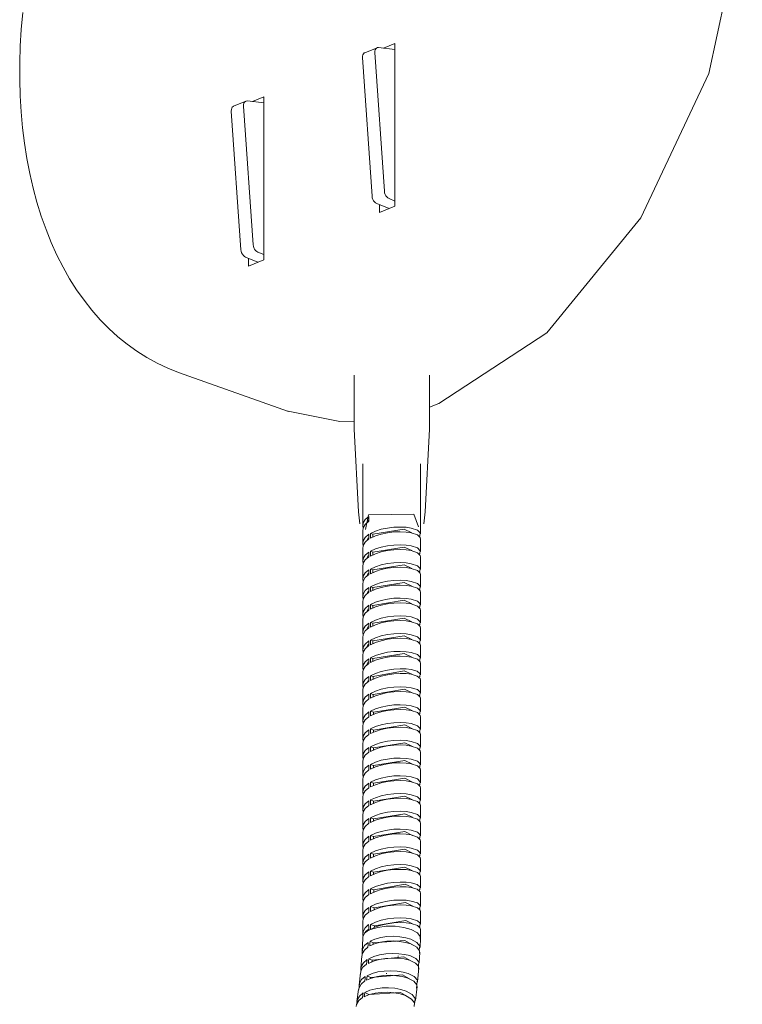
# Model space of a CAD drawing. Header units: millimetres. Extents: x -6760 to -4312, y -944 to 6729.
# Tile 15 of 25: x -5475 to -5362, y -863 to -709. Entities that reach past the tile are written whole.
import ezdxf

# ---------------------------------------------------------------- set-up
doc = ezdxf.new("R2010")
doc.units = ezdxf.units.MM
doc.layers.add('E-LITE-EQPM', color=7, linetype='Continuous', lineweight=20)

# ---------------------------------------------------------------- blocks, each defined once
blk = doc.blocks.new('29329_29330_29331 - 29330 BERNI Black wall lamp with LED reader-602394-00 Isometrico PDF')
at = {"layer": 'E-LITE-EQPM', "color": 8, "lineweight": 9, "true_color": 0x808080}
for p, q in [((-6887.71, -713.8), (-6885.93, -713.08)), ((-6885.93, -713.08), (-6885.93, -738.51)), ((-6888.72, -713.74), (-6890.63, -714.52)), ((-6889.08, -714.5), (-6887.58, -736.16)), ((-6885.93, -714.02), (-6888.48, -713.71)), ((-6889.49, -736.94), (-6890.99, -715.28)), ((-6909.19, -722.09), (-6911.1, -722.87)), ((-6906.4, -722.37), (-6908.95, -722.06)), ((-6908.18, -722.15), (-6906.4, -721.43)), ((-6906.4, -721.43), (-6906.4, -746.85)), ((-6909.96, -745.29), (-6911.46, -723.63)), ((-6909.55, -722.85), (-6908.05, -744.51)), ((-6886.85, -737.31), (-6885.93, -737.68)), ((-6886.83, -738.87), (-6888.76, -738.08)), ((-6888.32, -739.48), (-6888.32, -738.27)), ((-6885.93, -738.51), (-6888.32, -739.48)), ((-6907.32, -745.65), (-6906.4, -746.03)), ((-6907.3, -747.22), (-6909.23, -746.43)), ((-6908.79, -747.83), (-6908.79, -746.61)), ((-6906.4, -746.85), (-6908.79, -747.83)), ((-6919.69, -764.44), (-6902.52, -770.54)), ((-6892.27, -764.86), (-6892.27, -773.3)), ((-6880.51, -773.3), (-6880.51, -764.86)), ((-6879.08, -769.31), (-6880.52, -769.87)), ((-6890.94, -778.72), (-6890.94, -788.33)), ((-6881.94, -789.67), (-6881.94, -778.72)), ((-6890.51, -788.96), (-6890.05, -786.68)), ((-6890.1, -787.49), (-6890.32, -787.92)), ((-6890.94, -789.07), (-6890.94, -791.11)), ((-6890.1, -790.27), (-6890.32, -790.69)), ((-6889.73, -790.35), (-6889.73, -789.61)), ((-6889.39, -789.73), (-6889.73, -789.61)), ((-6889.39, -790.19), (-6889.39, -789.73)), ((-6890.94, -791.85), (-6890.94, -793.88)), ((-6881.94, -792.44), (-6881.94, -790.41)), ((-6890.1, -793.04), (-6890.32, -793.47)), ((-6889.73, -793.12), (-6889.73, -792.38)), ((-6889.39, -792.5), (-6889.73, -792.38)), ((-6889.39, -792.96), (-6889.39, -792.5)), ((-6881.94, -795.22), (-6881.94, -793.18)), ((-6890.94, -794.62), (-6890.94, -796.66)), ((-6890.1, -795.81), (-6890.32, -796.24)), ((-6889.73, -795.9), (-6889.73, -795.16)), ((-6889.39, -795.28), (-6889.73, -795.16)), ((-6889.39, -795.73), (-6889.39, -795.28)), ((-6881.94, -797.99), (-6881.94, -795.96)), ((-6890.94, -797.39), (-6890.94, -799.43)), ((-6889.73, -798.67), (-6889.73, -797.93)), ((-6889.39, -798.05), (-6889.73, -797.93)), ((-6890.1, -798.59), (-6890.32, -799.02)), ((-6889.39, -798.51), (-6889.39, -798.05)), ((-6881.94, -800.77), (-6881.94, -798.73)), ((-6890.94, -800.17), (-6890.94, -802.2)), ((-6889.73, -801.44), (-6889.73, -800.7)), ((-6889.39, -800.83), (-6889.73, -800.7)), ((-6889.39, -801.28), (-6889.39, -800.83)), ((-6890.1, -801.36), (-6890.32, -801.79)), ((-6881.94, -803.54), (-6881.94, -801.51)), ((-6890.94, -802.94), (-6890.94, -804.98)), ((-6890.1, -804.14), (-6890.32, -804.56)), ((-6889.73, -804.22), (-6889.73, -803.48)), ((-6889.39, -803.6), (-6889.73, -803.48)), ((-6889.39, -804.06), (-6889.39, -803.6)), ((-6890.94, -805.72), (-6890.94, -807.75)), ((-6881.94, -806.31), (-6881.94, -804.28)), ((-6890.1, -806.91), (-6890.32, -807.34)), ((-6889.73, -806.99), (-6889.73, -806.25)), ((-6889.39, -806.37), (-6889.73, -806.25)), ((-6889.39, -806.83), (-6889.39, -806.37)), ((-6881.94, -809.09), (-6881.94, -807.05)), ((-6890.94, -808.49), (-6890.94, -810.5)), ((-6890.1, -809.65), (-6890.36, -810.19)), ((-6889.99, -809.16), (-6889.99, -809.16)), ((-6889.73, -809.77), (-6889.73, -809.03)), ((-6889.39, -809.15), (-6889.73, -809.03)), ((-6889.39, -809.61), (-6889.39, -809.15)), ((-6881.94, -811.65), (-6881.94, -809.83)), ((-6890.94, -811.24), (-6890.94, -813.28)), ((-6890.93, -811.41), (-6890.93, -811.41)), ((-6889.73, -812.56), (-6889.73, -811.82)), ((-6889.34, -811.94), (-6889.73, -811.82)), ((-6890.1, -812.56), (-6890.26, -812.9)), ((-6889.33, -812.37), (-6889.34, -811.94)), ((-6881.94, -814.55), (-6881.94, -812.39)), ((-6890.94, -814.02), (-6890.94, -816.06)), ((-6889.73, -815.32), (-6889.73, -814.58)), ((-6889.3, -814.73), (-6889.73, -814.58)), ((-6889.3, -815.12), (-6889.3, -814.73)), ((-6881.94, -817.42), (-6881.94, -815.29)), ((-6890.94, -816.8), (-6890.94, -818.83)), ((-6889.73, -818.09), (-6889.73, -817.35)), ((-6889.27, -817.51), (-6889.73, -817.35)), ((-6889.27, -817.87), (-6889.27, -817.51)), ((-6881.94, -820.19), (-6881.94, -818.16)), ((-6890.94, -819.57), (-6890.94, -821.61)), ((-6889.73, -820.86), (-6889.73, -820.12)), ((-6889.27, -820.29), (-6889.73, -820.12)), ((-6889.27, -820.65), (-6889.27, -820.29)), ((-6881.94, -822.97), (-6881.94, -820.93)), ((-6890.94, -822.35), (-6890.94, -824.38)), ((-6889.73, -823.64), (-6889.73, -822.9)), ((-6889.27, -823.06), (-6889.73, -822.9)), ((-6889.27, -823.42), (-6889.27, -823.06)), ((-6881.94, -825.74), (-6881.94, -823.71)), ((-6890.94, -825.12), (-6890.94, -827.16)), ((-6889.73, -826.41), (-6889.73, -825.67)), ((-6889.27, -825.83), (-6889.73, -825.67)), ((-6889.27, -826.19), (-6889.27, -825.83)), ((-6881.94, -828.52), (-6881.94, -826.48)), ((-6890.94, -827.9), (-6890.94, -829.93)), ((-6889.73, -829.18), (-6889.73, -828.44)), ((-6889.27, -828.61), (-6889.73, -828.44)), ((-6889.27, -828.97), (-6889.27, -828.61)), ((-6881.94, -831.29), (-6881.94, -829.26)), ((-6890.94, -830.67), (-6890.94, -832.7)), ((-6889.73, -831.96), (-6889.73, -831.22)), ((-6889.27, -831.38), (-6889.73, -831.22)), ((-6889.27, -831.74), (-6889.27, -831.38)), ((-6881.94, -834.06), (-6881.94, -832.03)), ((-6890.94, -833.44), (-6890.94, -835.48)), ((-6889.73, -834.73), (-6889.73, -833.99)), ((-6889.27, -834.16), (-6889.73, -833.99)), ((-6889.27, -834.52), (-6889.27, -834.16)), ((-6881.94, -836.84), (-6881.94, -834.8)), ((-6890.94, -836.22), (-6890.94, -838.25)), ((-6889.73, -837.51), (-6889.73, -836.77)), ((-6889.27, -836.93), (-6889.73, -836.77)), ((-6889.27, -837.29), (-6889.27, -836.93)), ((-6881.94, -839.61), (-6881.94, -837.58)), ((-6890.94, -838.99), (-6890.94, -841.03)), ((-6889.73, -840.28), (-6889.73, -839.54)), ((-6889.27, -839.7), (-6889.73, -839.54)), ((-6889.27, -840.07), (-6889.27, -839.7)), ((-6881.94, -842.39), (-6881.94, -840.35)), ((-6890.94, -841.77), (-6890.94, -843.78)), ((-6889.73, -843.05), (-6889.73, -842.31)), ((-6889.27, -842.48), (-6889.73, -842.31)), ((-6889.27, -842.84), (-6889.27, -842.48)), ((-6881.94, -844.95), (-6881.94, -843.13)), ((-6890.94, -844.52), (-6890.94, -846.56)), ((-6889.73, -845.85), (-6889.73, -845.11)), ((-6889.22, -845.27), (-6889.73, -845.11)), ((-6889.21, -845.6), (-6889.22, -845.27)), ((-6881.94, -847.85), (-6881.94, -845.7)), ((-6890.94, -847.3), (-6890.94, -849.33)), ((-6889.73, -848.61), (-6889.73, -847.87)), ((-6889.18, -848.06), (-6889.73, -847.87)), ((-6889.18, -848.35), (-6889.18, -848.06)), ((-6881.94, -850.63), (-6881.94, -848.59)), ((-6890.94, -850.07), (-6890.94, -852.13)), ((-6889.73, -851.44), (-6889.73, -850.65)), ((-6889.13, -850.85), (-6889.73, -850.65)), ((-6889.13, -851.12), (-6889.13, -850.85)), ((-6881.94, -852.75), (-6881.94, -851.37)), ((-6891.04, -854.84), (-6890.95, -852.84)), ((-6889.31, -853.53), (-6889.81, -853.28)), ((-6882, -854.28), (-6881.94, -852.78)), ((-6889.33, -853.77), (-6889.31, -853.53)), ((-6891.24, -857.51), (-6891.09, -855.55)), ((-6889.5, -856.26), (-6890, -856.03)), ((-6889.51, -856.5), (-6889.5, -856.26)), ((-6885.35, -855.61), (-6885.46, -855.6)), ((-6882.14, -856.7), (-6882.04, -855.01)), ((-6882.4, -859.63), (-6882.2, -857.43)), ((-6891.51, -860.13), (-6891.3, -858.21)), ((-6889.72, -858.94), (-6890.27, -858.67)), ((-6889.73, -859.1), (-6889.72, -858.94)), ((-6887.29, -858.32), (-6887.19, -858.34)), ((-6891.86, -862.7), (-6891.6, -860.82)), ((-6882.74, -862.51), (-6882.47, -860.34)), ((-6890.01, -861.58), (-6890.61, -861.26))]:
    blk.add_line(p, q, dxfattribs=at)
for points in [[(-6919.69, -764.44, 0), (-6921.39, -763.78, 0), (-6923.04, -763, 0), (-6924.66, -762.13, 0), (-6926.22, -761.14, 0), (-6927.73, -760.06, 0), (-6929.19, -758.87, 0), (-6930.59, -757.59, 0), (-6931.94, -756.22, 0), (-6933.22, -754.75, 0), (-6934.44, -753.19, 0), (-6935.6, -751.55, 0), (-6936.69, -749.82, 0), (-6937.72, -748.01, 0), (-6938.67, -746.13, 0), (-6939.56, -744.17, 0), (-6940.38, -742.14, 0), (-6941.12, -740.04, 0), (-6941.79, -737.88, 0), (-6942.39, -735.66, 0), (-6942.92, -733.38, 0), (-6943.37, -731.04, 0), (-6943.74, -728.66, 0), (-6944.04, -726.23, 0), (-6944.27, -723.75, 0), (-6944.42, -721.24, 0), (-6944.49, -718.69, 0), (-6944.48, -716.11, 0), (-6944.4, -713.51, 0), (-6944.25, -710.88, 0), (-6944.02, -708.23, 0)], [(-6831.72, -693.58, 0), (-6836.92, -717.78, 0), (-6847.54, -740.32, 0), (-6862.22, -758.27, 0), (-6879.08, -769.31, 0)], [(-6890.99, -715.28, 0), (-6890.98, -715.05, 0), (-6890.93, -714.85, 0), (-6890.84, -714.68, 0), (-6890.71, -714.56, 0), (-6890.63, -714.52, 0)], [(-6888.48, -713.71, 0), (-6888.65, -713.72, 0), (-6888.8, -713.79, 0), (-6888.93, -713.9, 0), (-6889.02, -714.07, 0), (-6889.07, -714.27, 0), (-6889.08, -714.5, 0)], [(-6908.95, -722.06, 0), (-6909.12, -722.07, 0), (-6909.27, -722.13, 0), (-6909.4, -722.25, 0), (-6909.49, -722.42, 0), (-6909.54, -722.62, 0), (-6909.55, -722.85, 0)], [(-6911.46, -723.63, 0), (-6911.45, -723.4, 0), (-6911.4, -723.2, 0), (-6911.31, -723.03, 0), (-6911.18, -722.91, 0), (-6911.1, -722.87, 0)], [(-6887.58, -736.16, 0), (-6887.55, -736.4, 0), (-6887.47, -736.64, 0), (-6887.35, -736.86, 0), (-6887.2, -737.05, 0), (-6887.03, -737.2, 0), (-6886.85, -737.31, 0)], [(-6888.76, -738.08, 0), (-6888.94, -737.98, 0), (-6889.11, -737.83, 0), (-6889.26, -737.64, 0), (-6889.38, -737.42, 0), (-6889.46, -737.18, 0), (-6889.49, -736.94, 0)], [(-6909.23, -746.43, 0), (-6909.41, -746.33, 0), (-6909.58, -746.18, 0), (-6909.73, -745.99, 0), (-6909.85, -745.77, 0), (-6909.93, -745.53, 0), (-6909.96, -745.29, 0)], [(-6908.05, -744.51, 0), (-6908.02, -744.75, 0), (-6907.94, -744.99, 0), (-6907.82, -745.21, 0), (-6907.67, -745.4, 0), (-6907.5, -745.55, 0), (-6907.32, -745.65, 0)], [(-6892.28, -772.17, 0), (-6894.51, -772.13, 0), (-6902.83, -770.43, 0)], [(-6892.27, -773.3, 0), (-6891.6, -786.24, 0), (-6891.39, -788.07, 0)], [(-6880.51, -773.3, 0), (-6881.19, -786.24, 0), (-6881.4, -788.07, 0)], [(-6890.88, -788.71, 0), (-6890.93, -788.51, 0), (-6890.88, -787.96, 0), (-6890.56, -787.44, 0), (-6890, -786.95, 0)], [(-6890.05, -786.68, 0), (-6882.98, -786.59, 0), (-6882.27, -788.58, 0)], [(-6890, -786.95, 0), (-6890, -787.32, 0), (-6890, -787.69, 0)], [(-6890, -787.69, 0), (-6890.56, -788.18, 0), (-6890.88, -788.7, 0), (-6890.93, -789.25, 0)], [(-6889.73, -789.61, 0), (-6888.97, -789.25, 0), (-6888.08, -788.95, 0), (-6887.1, -788.75, 0), (-6886.1, -788.62, 0), (-6885.11, -788.59, 0), (-6884.18, -788.64, 0), (-6883.37, -788.77, 0)], [(-6883.37, -788.77, 0), (-6882.43, -789.09, 0), (-6881.98, -789.51, 0), (-6882.06, -789.96, 0), (-6882.15, -790.06, 0)], [(-6890.88, -791.48, 0), (-6890.93, -791.28, 0), (-6890.88, -790.74, 0), (-6890.56, -790.21, 0), (-6890, -789.73, 0)], [(-6890, -789.73, 0), (-6890, -790.09, 0), (-6890, -790.46, 0)], [(-6883.37, -789.51, 0), (-6884.18, -789.38, 0), (-6885.11, -789.33, 0), (-6886.1, -789.36, 0), (-6887.1, -789.48, 0), (-6888.08, -789.69, 0), (-6888.97, -789.99, 0), (-6889.73, -790.35, 0)], [(-6883.31, -789.51, 0), (-6884.49, -788.95, 0), (-6889.39, -789.73, 0)], [(-6881.95, -790.5, 0), (-6881.98, -790.25, 0), (-6882.43, -789.83, 0), (-6883.37, -789.51, 0)], [(-6890, -790.46, 0), (-6890.56, -790.95, 0), (-6890.88, -791.48, 0), (-6890.93, -792.02, 0)], [(-6889.73, -792.38, 0), (-6888.97, -792.02, 0), (-6888.08, -791.73, 0), (-6887.1, -791.52, 0), (-6886.1, -791.4, 0), (-6885.11, -791.36, 0), (-6884.18, -791.41, 0), (-6883.37, -791.54, 0)], [(-6883.31, -792.28, 0), (-6884.49, -791.72, 0), (-6889.39, -792.5, 0)], [(-6883.37, -791.54, 0), (-6882.43, -791.86, 0), (-6881.98, -792.29, 0), (-6882.06, -792.74, 0), (-6882.15, -792.83, 0)], [(-6890.88, -794.25, 0), (-6890.93, -794.05, 0), (-6890.88, -793.51, 0), (-6890.56, -792.99, 0), (-6890, -792.5, 0)], [(-6890, -793.24, 0), (-6890.56, -793.73, 0), (-6890.88, -794.25, 0), (-6890.93, -794.79, 0)], [(-6890, -792.5, 0), (-6890, -792.87, 0), (-6890, -793.24, 0)], [(-6883.37, -792.28, 0), (-6884.18, -792.15, 0), (-6885.11, -792.1, 0), (-6886.1, -792.14, 0), (-6887.1, -792.26, 0), (-6888.08, -792.47, 0), (-6888.97, -792.76, 0), (-6889.73, -793.12, 0)], [(-6881.95, -793.27, 0), (-6881.98, -793.03, 0), (-6882.43, -792.6, 0), (-6883.37, -792.28, 0)], [(-6889.73, -795.16, 0), (-6888.97, -794.79, 0), (-6888.08, -794.5, 0), (-6887.1, -794.29, 0), (-6886.1, -794.17, 0), (-6885.11, -794.14, 0), (-6884.18, -794.19, 0), (-6883.37, -794.32, 0)], [(-6883.37, -795.05, 0), (-6884.18, -794.93, 0), (-6885.11, -794.88, 0), (-6886.1, -794.91, 0), (-6887.1, -795.03, 0), (-6888.08, -795.24, 0), (-6888.97, -795.53, 0), (-6889.73, -795.9, 0)], [(-6883.31, -795.05, 0), (-6884.49, -794.49, 0), (-6889.39, -795.28, 0)], [(-6883.37, -794.32, 0), (-6882.43, -794.64, 0), (-6881.98, -795.06, 0), (-6882.06, -795.51, 0), (-6882.15, -795.61, 0)], [(-6890.88, -797.03, 0), (-6890.93, -796.83, 0), (-6890.88, -796.29, 0), (-6890.56, -795.76, 0), (-6890, -795.27, 0)], [(-6890, -796.01, 0), (-6890.56, -796.5, 0), (-6890.88, -797.03, 0), (-6890.93, -797.57, 0)], [(-6890, -795.27, 0), (-6890, -795.64, 0), (-6890, -796.01, 0)], [(-6881.95, -796.04, 0), (-6881.98, -795.8, 0), (-6882.43, -795.38, 0), (-6883.37, -795.05, 0)], [(-6889.73, -797.93, 0), (-6888.97, -797.57, 0), (-6888.08, -797.28, 0), (-6887.1, -797.07, 0), (-6886.1, -796.94, 0), (-6885.11, -796.91, 0), (-6884.18, -796.96, 0), (-6883.37, -797.09, 0)], [(-6883.37, -797.83, 0), (-6884.18, -797.7, 0), (-6885.11, -797.65, 0), (-6886.1, -797.68, 0), (-6887.1, -797.81, 0), (-6888.08, -798.02, 0), (-6888.97, -798.31, 0), (-6889.73, -798.67, 0)], [(-6883.31, -797.83, 0), (-6884.49, -797.27, 0), (-6889.39, -798.05, 0)], [(-6883.37, -797.09, 0), (-6882.43, -797.41, 0), (-6881.98, -797.83, 0), (-6882.06, -798.28, 0), (-6882.15, -798.38, 0)], [(-6881.95, -798.82, 0), (-6881.98, -798.57, 0), (-6882.43, -798.15, 0), (-6883.37, -797.83, 0)], [(-6890.88, -799.8, 0), (-6890.93, -799.6, 0), (-6890.88, -799.06, 0), (-6890.56, -798.53, 0), (-6890, -798.05, 0)], [(-6890, -798.79, 0), (-6890.56, -799.27, 0), (-6890.88, -799.8, 0), (-6890.93, -800.34, 0)], [(-6890, -798.05, 0), (-6890, -798.42, 0), (-6890, -798.79, 0)], [(-6890.88, -802.58, 0), (-6890.93, -802.38, 0), (-6890.88, -801.83, 0), (-6890.56, -801.31, 0), (-6890, -800.82, 0)], [(-6890, -800.82, 0), (-6890, -801.19, 0), (-6890, -801.56, 0)], [(-6889.73, -800.7, 0), (-6888.97, -800.34, 0), (-6888.08, -800.05, 0), (-6887.1, -799.84, 0), (-6886.1, -799.72, 0), (-6885.11, -799.68, 0), (-6884.18, -799.74, 0), (-6883.37, -799.86, 0)], [(-6883.37, -800.6, 0), (-6884.18, -800.48, 0), (-6885.11, -800.42, 0), (-6886.1, -800.46, 0), (-6887.1, -800.58, 0), (-6888.08, -800.79, 0), (-6888.97, -801.08, 0), (-6889.73, -801.44, 0)], [(-6883.31, -800.6, 0), (-6884.49, -800.04, 0), (-6889.39, -800.83, 0)], [(-6883.37, -799.86, 0), (-6882.43, -800.19, 0), (-6881.98, -800.61, 0), (-6882.06, -801.06, 0), (-6882.15, -801.15, 0)], [(-6881.95, -801.59, 0), (-6881.98, -801.35, 0), (-6882.43, -800.93, 0), (-6883.37, -800.6, 0)], [(-6890, -801.56, 0), (-6890.56, -802.05, 0), (-6890.88, -802.57, 0), (-6890.93, -803.12, 0)], [(-6889.73, -803.48, 0), (-6888.97, -803.12, 0), (-6888.08, -802.83, 0), (-6887.1, -802.62, 0), (-6886.1, -802.49, 0), (-6885.11, -802.46, 0), (-6884.18, -802.51, 0), (-6883.37, -802.64, 0)], [(-6883.37, -802.64, 0), (-6882.43, -802.96, 0), (-6881.98, -803.38, 0), (-6882.06, -803.83, 0), (-6882.15, -803.93, 0)], [(-6890.88, -805.35, 0), (-6890.93, -805.15, 0), (-6890.88, -804.61, 0), (-6890.56, -804.08, 0), (-6890, -803.6, 0)], [(-6890, -803.6, 0), (-6890, -803.97, 0), (-6890, -804.34, 0)], [(-6883.37, -803.38, 0), (-6884.18, -803.25, 0), (-6885.11, -803.2, 0), (-6886.1, -803.23, 0), (-6887.1, -803.36, 0), (-6888.08, -803.57, 0), (-6888.97, -803.86, 0), (-6889.73, -804.22, 0)], [(-6883.31, -803.38, 0), (-6884.49, -802.82, 0), (-6889.39, -803.6, 0)], [(-6881.95, -804.37, 0), (-6881.98, -804.12, 0), (-6882.43, -803.7, 0), (-6883.37, -803.38, 0)], [(-6890, -804.34, 0), (-6890.56, -804.82, 0), (-6890.88, -805.35, 0), (-6890.93, -805.89, 0)], [(-6889.73, -806.25, 0), (-6888.97, -805.89, 0), (-6888.08, -805.6, 0), (-6887.1, -805.39, 0), (-6886.1, -805.27, 0), (-6885.11, -805.23, 0), (-6884.18, -805.28, 0), (-6883.37, -805.41, 0)], [(-6883.31, -806.15, 0), (-6884.49, -805.59, 0), (-6889.39, -806.37, 0)], [(-6883.37, -805.41, 0), (-6882.43, -805.73, 0), (-6881.98, -806.16, 0), (-6882.06, -806.61, 0), (-6882.15, -806.7, 0)], [(-6890.88, -808.13, 0), (-6890.93, -807.92, 0), (-6890.88, -807.38, 0), (-6890.56, -806.86, 0), (-6890, -806.37, 0)], [(-6890, -807.11, 0), (-6890.56, -807.6, 0), (-6890.88, -808.12, 0), (-6890.93, -808.66, 0)], [(-6890, -806.37, 0), (-6890, -806.74, 0), (-6890, -807.11, 0)], [(-6883.37, -806.15, 0), (-6884.18, -806.02, 0), (-6885.11, -805.97, 0), (-6886.1, -806.01, 0), (-6887.1, -806.13, 0), (-6888.08, -806.34, 0), (-6888.97, -806.63, 0), (-6889.73, -806.99, 0)], [(-6881.95, -807.14, 0), (-6881.98, -806.9, 0), (-6882.43, -806.47, 0), (-6883.37, -806.15, 0)], [(-6889.73, -809.03, 0), (-6888.97, -808.66, 0), (-6888.08, -808.37, 0), (-6887.1, -808.16, 0), (-6886.1, -808.04, 0), (-6885.11, -808.01, 0), (-6884.18, -808.06, 0), (-6883.37, -808.19, 0)], [(-6883.37, -808.93, 0), (-6884.18, -808.8, 0), (-6885.11, -808.75, 0), (-6886.1, -808.78, 0), (-6887.1, -808.9, 0), (-6888.08, -809.11, 0), (-6888.97, -809.4, 0), (-6889.73, -809.77, 0)], [(-6883.31, -808.92, 0), (-6884.49, -808.36, 0), (-6889.39, -809.15, 0)], [(-6883.37, -808.19, 0), (-6882.43, -808.51, 0), (-6881.98, -808.93, 0), (-6882.06, -809.38, 0), (-6882.15, -809.48, 0)], [(-6890, -809.9, 0), (-6890.56, -810.38, 0), (-6890.88, -810.89, 0), (-6890.94, -811.24, 0)], [(-6890.87, -810.89, 0), (-6890.93, -810.67, 0), (-6890.88, -810.15, 0), (-6890.56, -809.64, 0), (-6889.99, -809.16, 0)], [(-6889.99, -809.16, 0), (-6889.99, -809.53, 0), (-6890, -809.9, 0)], [(-6881.95, -809.91, 0), (-6881.98, -809.67, 0), (-6882.43, -809.25, 0), (-6883.37, -808.93, 0)], [(-6889.73, -811.82, 0), (-6888.97, -811.45, 0), (-6888.07, -811.15, 0), (-6887.1, -810.93, 0), (-6886.09, -810.78, 0), (-6885.1, -810.73, 0), (-6884.18, -810.75, 0), (-6883.37, -810.85, 0)], [(-6883.37, -811.59, 0), (-6884.18, -811.49, 0), (-6885.1, -811.47, 0), (-6886.09, -811.53, 0), (-6887.1, -811.67, 0), (-6888.07, -811.89, 0), (-6888.97, -812.19, 0), (-6889.73, -812.56, 0)], [(-6883.28, -811.58, 0), (-6884.46, -811.05, 0), (-6889.34, -811.94, 0)], [(-6883.37, -810.85, 0), (-6882.44, -811.12, 0), (-6881.98, -811.5, 0), (-6882.06, -811.92, 0), (-6882.18, -812.04, 0)], [(-6881.95, -812.48, 0), (-6881.98, -812.24, 0), (-6882.44, -811.87, 0), (-6883.37, -811.59, 0)], [(-6890, -812.67, 0), (-6890.57, -813.15, 0), (-6890.88, -813.66, 0), (-6890.94, -814.02, 0)], [(-6890.87, -813.66, 0), (-6890.93, -813.45, 0), (-6890.88, -812.92, 0), (-6890.56, -812.41, 0), (-6890, -811.93, 0)], [(-6890, -811.93, 0), (-6890, -812.3, 0), (-6890, -812.67, 0)], [(-6890.87, -816.44, 0), (-6890.93, -816.24, 0), (-6890.88, -815.7, 0), (-6890.57, -815.18, 0), (-6890.01, -814.7, 0)], [(-6890.01, -814.7, 0), (-6890.01, -815.07, 0), (-6890.01, -815.44, 0)], [(-6889.73, -814.58, 0), (-6888.97, -814.22, 0), (-6888.08, -813.93, 0), (-6887.1, -813.71, 0), (-6886.1, -813.58, 0), (-6885.11, -813.54, 0), (-6884.18, -813.58, 0), (-6883.37, -813.69, 0)], [(-6883.37, -814.43, 0), (-6884.18, -814.32, 0), (-6885.11, -814.28, 0), (-6886.1, -814.32, 0), (-6887.1, -814.45, 0), (-6888.08, -814.67, 0), (-6888.97, -814.96, 0), (-6889.73, -815.32, 0)], [(-6883.23, -814.48, 0), (-6884.41, -813.9, 0), (-6889.3, -814.73, 0)], [(-6883.37, -813.69, 0), (-6882.43, -813.99, 0), (-6881.98, -814.4, 0), (-6882.06, -814.83, 0), (-6882.16, -814.94, 0)], [(-6881.95, -815.37, 0), (-6881.98, -815.14, 0), (-6882.43, -814.73, 0), (-6883.37, -814.43, 0)], [(-6890.01, -815.44, 0), (-6890.57, -815.92, 0), (-6890.88, -816.44, 0), (-6890.93, -816.98, 0)], [(-6889.73, -817.35, 0), (-6888.97, -816.99, 0), (-6888.08, -816.7, 0), (-6887.1, -816.5, 0), (-6886.1, -816.38, 0), (-6885.11, -816.34, 0), (-6884.18, -816.4, 0), (-6883.37, -816.52, 0)], [(-6890.87, -819.22, 0), (-6890.93, -819.01, 0), (-6890.88, -818.47, 0), (-6890.57, -817.95, 0), (-6890.01, -817.47, 0)], [(-6890.01, -817.47, 0), (-6890.01, -817.84, 0), (-6890.01, -818.21, 0)], [(-6883.37, -817.26, 0), (-6884.18, -817.14, 0), (-6885.11, -817.08, 0), (-6886.1, -817.12, 0), (-6887.1, -817.24, 0), (-6888.08, -817.44, 0), (-6888.97, -817.73, 0), (-6889.73, -818.09, 0)], [(-6883.19, -817.32, 0), (-6884.37, -816.73, 0), (-6889.27, -817.51, 0)], [(-6883.37, -816.52, 0), (-6882.43, -816.84, 0), (-6881.98, -817.26, 0), (-6882.06, -817.71, 0), (-6882.15, -817.81, 0)], [(-6881.95, -818.24, 0), (-6881.98, -818, 0), (-6882.43, -817.58, 0), (-6883.37, -817.26, 0)], [(-6890.01, -818.21, 0), (-6890.57, -818.69, 0), (-6890.88, -819.21, 0), (-6890.93, -819.75, 0)], [(-6889.73, -820.12, 0), (-6888.97, -819.76, 0), (-6888.08, -819.48, 0), (-6887.1, -819.27, 0), (-6886.1, -819.15, 0), (-6885.11, -819.12, 0), (-6884.18, -819.17, 0), (-6883.37, -819.3, 0)], [(-6883.19, -820.09, 0), (-6884.37, -819.5, 0), (-6889.27, -820.29, 0)], [(-6883.37, -819.3, 0), (-6882.43, -819.62, 0), (-6881.98, -820.04, 0), (-6882.06, -820.48, 0), (-6882.15, -820.58, 0)], [(-6890.87, -821.99, 0), (-6890.93, -821.78, 0), (-6890.88, -821.25, 0), (-6890.57, -820.73, 0), (-6890.01, -820.24, 0)], [(-6890.01, -820.98, 0), (-6890.57, -821.46, 0), (-6890.88, -821.99, 0), (-6890.93, -822.52, 0)], [(-6890.01, -820.24, 0), (-6890.01, -820.61, 0), (-6890.01, -820.98, 0)], [(-6883.37, -820.04, 0), (-6884.18, -819.91, 0), (-6885.11, -819.86, 0), (-6886.1, -819.89, 0), (-6887.1, -820.01, 0), (-6888.08, -820.22, 0), (-6888.97, -820.5, 0), (-6889.73, -820.86, 0)], [(-6881.95, -821.02, 0), (-6881.98, -820.78, 0), (-6882.43, -820.36, 0), (-6883.37, -820.04, 0)], [(-6889.73, -822.9, 0), (-6888.97, -822.54, 0), (-6888.08, -822.25, 0), (-6887.1, -822.04, 0), (-6886.1, -821.92, 0), (-6885.11, -821.89, 0), (-6884.18, -821.94, 0), (-6883.37, -822.07, 0)], [(-6883.37, -822.81, 0), (-6884.18, -822.68, 0), (-6885.11, -822.63, 0), (-6886.1, -822.66, 0), (-6887.1, -822.78, 0), (-6888.08, -822.99, 0), (-6888.97, -823.28, 0), (-6889.73, -823.64, 0)], [(-6883.19, -822.87, 0), (-6884.37, -822.28, 0), (-6889.27, -823.06, 0)], [(-6883.37, -822.07, 0), (-6882.43, -822.39, 0), (-6881.98, -822.81, 0), (-6882.06, -823.26, 0), (-6882.15, -823.35, 0)], [(-6890.87, -824.76, 0), (-6890.93, -824.56, 0), (-6890.88, -824.02, 0), (-6890.57, -823.5, 0), (-6890.01, -823.02, 0)], [(-6890.01, -823.76, 0), (-6890.57, -824.24, 0), (-6890.88, -824.76, 0), (-6890.93, -825.3, 0)], [(-6890.01, -823.02, 0), (-6890.01, -823.39, 0), (-6890.01, -823.76, 0)], [(-6881.95, -823.79, 0), (-6881.98, -823.55, 0), (-6882.43, -823.13, 0), (-6883.37, -822.81, 0)], [(-6889.73, -825.67, 0), (-6888.97, -825.31, 0), (-6888.08, -825.02, 0), (-6887.1, -824.82, 0), (-6886.1, -824.7, 0), (-6885.11, -824.67, 0), (-6884.18, -824.72, 0), (-6883.37, -824.85, 0)], [(-6883.37, -825.58, 0), (-6884.18, -825.46, 0), (-6885.11, -825.41, 0), (-6886.1, -825.44, 0), (-6887.1, -825.56, 0), (-6888.08, -825.76, 0), (-6888.97, -826.05, 0), (-6889.73, -826.41, 0)], [(-6883.19, -825.64, 0), (-6884.37, -825.05, 0), (-6889.27, -825.83, 0)], [(-6883.37, -824.85, 0), (-6882.43, -825.17, 0), (-6881.98, -825.58, 0), (-6882.06, -826.03, 0), (-6882.15, -826.13, 0)], [(-6881.95, -826.57, 0), (-6881.98, -826.32, 0), (-6882.43, -825.91, 0), (-6883.37, -825.58, 0)], [(-6890.87, -827.54, 0), (-6890.93, -827.33, 0), (-6890.88, -826.8, 0), (-6890.57, -826.27, 0), (-6890.01, -825.79, 0)], [(-6890.01, -826.53, 0), (-6890.57, -827.01, 0), (-6890.88, -827.53, 0), (-6890.93, -828.07, 0)], [(-6890.01, -825.79, 0), (-6890.01, -826.16, 0), (-6890.01, -826.53, 0)], [(-6890.87, -830.31, 0), (-6890.93, -830.11, 0), (-6890.88, -829.57, 0), (-6890.57, -829.05, 0), (-6890.01, -828.57, 0)], [(-6890.01, -828.57, 0), (-6890.01, -828.94, 0), (-6890.01, -829.31, 0)], [(-6889.73, -828.44, 0), (-6888.97, -828.09, 0), (-6888.08, -827.8, 0), (-6887.1, -827.59, 0), (-6886.1, -827.47, 0), (-6885.11, -827.44, 0), (-6884.18, -827.49, 0), (-6883.37, -827.62, 0)], [(-6883.37, -828.36, 0), (-6884.18, -828.23, 0), (-6885.11, -828.18, 0), (-6886.1, -828.21, 0), (-6887.1, -828.33, 0), (-6888.08, -828.54, 0), (-6888.97, -828.83, 0), (-6889.73, -829.18, 0)], [(-6883.19, -828.42, 0), (-6884.37, -827.82, 0), (-6889.27, -828.61, 0)], [(-6883.37, -827.62, 0), (-6882.43, -827.94, 0), (-6881.98, -828.36, 0), (-6882.06, -828.81, 0), (-6882.15, -828.9, 0)], [(-6881.95, -829.34, 0), (-6881.98, -829.1, 0), (-6882.43, -828.68, 0), (-6883.37, -828.36, 0)], [(-6890.01, -829.31, 0), (-6890.57, -829.79, 0), (-6890.88, -830.31, 0), (-6890.93, -830.85, 0)], [(-6889.73, -831.22, 0), (-6888.97, -830.86, 0), (-6888.08, -830.57, 0), (-6887.1, -830.37, 0), (-6886.1, -830.25, 0), (-6885.11, -830.21, 0), (-6884.18, -830.27, 0), (-6883.37, -830.39, 0)], [(-6890.87, -833.09, 0), (-6890.93, -832.88, 0), (-6890.88, -832.34, 0), (-6890.57, -831.82, 0), (-6890.01, -831.34, 0)], [(-6890.01, -831.34, 0), (-6890.01, -831.71, 0), (-6890.01, -832.08, 0)], [(-6883.37, -831.13, 0), (-6884.18, -831.01, 0), (-6885.11, -830.95, 0), (-6886.1, -830.99, 0), (-6887.1, -831.11, 0), (-6888.08, -831.31, 0), (-6888.97, -831.6, 0), (-6889.73, -831.96, 0)], [(-6883.19, -831.19, 0), (-6884.37, -830.6, 0), (-6889.27, -831.38, 0)], [(-6883.37, -830.39, 0), (-6882.43, -830.71, 0), (-6881.98, -831.13, 0), (-6882.06, -831.58, 0), (-6882.15, -831.67, 0)], [(-6881.95, -832.11, 0), (-6881.98, -831.87, 0), (-6882.43, -831.45, 0), (-6883.37, -831.13, 0)], [(-6890.01, -832.08, 0), (-6890.57, -832.56, 0), (-6890.88, -833.08, 0), (-6890.93, -833.62, 0)], [(-6889.73, -833.99, 0), (-6888.97, -833.63, 0), (-6888.08, -833.35, 0), (-6887.1, -833.14, 0), (-6886.1, -833.02, 0), (-6885.11, -832.99, 0), (-6884.18, -833.04, 0), (-6883.37, -833.17, 0)], [(-6883.2, -833.91, 0), (-6884.37, -833.37, 0), (-6889.27, -834.16, 0)], [(-6883.37, -833.17, 0), (-6882.43, -833.49, 0), (-6881.98, -833.91, 0), (-6882.06, -834.35, 0), (-6882.15, -834.45, 0)], [(-6890.87, -835.86, 0), (-6890.93, -835.66, 0), (-6890.88, -835.12, 0), (-6890.57, -834.6, 0), (-6890.01, -834.11, 0)], [(-6890.01, -834.85, 0), (-6890.57, -835.34, 0), (-6890.88, -835.86, 0), (-6890.93, -836.39, 0)], [(-6890.01, -834.11, 0), (-6890.01, -834.48, 0), (-6890.01, -834.85, 0)], [(-6883.37, -833.91, 0), (-6884.18, -833.78, 0), (-6885.11, -833.73, 0), (-6886.1, -833.76, 0), (-6887.1, -833.88, 0), (-6888.08, -834.09, 0), (-6888.97, -834.37, 0), (-6889.73, -834.73, 0)], [(-6881.95, -834.89, 0), (-6881.98, -834.65, 0), (-6882.43, -834.23, 0), (-6883.37, -833.91, 0)], [(-6889.73, -836.77, 0), (-6888.97, -836.41, 0), (-6888.08, -836.12, 0), (-6887.1, -835.92, 0), (-6886.1, -835.8, 0), (-6885.11, -835.76, 0), (-6884.18, -835.81, 0), (-6883.37, -835.94, 0)], [(-6883.19, -836.74, 0), (-6884.37, -836.15, 0), (-6889.27, -836.93, 0)], [(-6883.37, -835.94, 0), (-6882.43, -836.26, 0), (-6881.98, -836.68, 0), (-6882.06, -837.13, 0), (-6882.15, -837.23, 0)], [(-6890.87, -838.63, 0), (-6890.93, -838.43, 0), (-6890.88, -837.89, 0), (-6890.57, -837.37, 0), (-6890.01, -836.89, 0)], [(-6890.01, -837.63, 0), (-6890.57, -838.11, 0), (-6890.88, -838.63, 0), (-6890.93, -839.17, 0)], [(-6890.01, -836.89, 0), (-6890.01, -837.26, 0), (-6890.01, -837.63, 0)], [(-6883.37, -836.68, 0), (-6884.18, -836.55, 0), (-6885.11, -836.5, 0), (-6886.1, -836.53, 0), (-6887.1, -836.65, 0), (-6888.08, -836.86, 0), (-6888.97, -837.15, 0), (-6889.73, -837.51, 0)], [(-6881.95, -837.66, 0), (-6881.98, -837.42, 0), (-6882.43, -837, 0), (-6883.37, -836.68, 0)], [(-6889.73, -839.54, 0), (-6888.97, -839.18, 0), (-6888.08, -838.9, 0), (-6887.1, -838.69, 0), (-6886.1, -838.57, 0), (-6885.11, -838.54, 0), (-6884.18, -838.59, 0), (-6883.37, -838.72, 0)], [(-6883.37, -839.46, 0), (-6884.18, -839.33, 0), (-6885.11, -839.28, 0), (-6886.1, -839.31, 0), (-6887.1, -839.43, 0), (-6888.08, -839.64, 0), (-6888.97, -839.92, 0), (-6889.73, -840.28, 0)], [(-6883.19, -839.51, 0), (-6884.37, -838.92, 0), (-6889.27, -839.7, 0)], [(-6883.37, -838.72, 0), (-6882.43, -839.04, 0), (-6881.98, -839.46, 0), (-6882.06, -839.9, 0), (-6882.15, -840, 0)], [(-6881.95, -840.44, 0), (-6881.98, -840.2, 0), (-6882.43, -839.78, 0), (-6883.37, -839.46, 0)], [(-6890.87, -841.41, 0), (-6890.93, -841.2, 0), (-6890.88, -840.67, 0), (-6890.57, -840.14, 0), (-6890.01, -839.66, 0)], [(-6890.01, -840.4, 0), (-6890.57, -840.88, 0), (-6890.88, -841.41, 0), (-6890.93, -841.94, 0)], [(-6890.01, -839.66, 0), (-6890.01, -840.03, 0), (-6890.01, -840.4, 0)], [(-6890.86, -844.18, 0), (-6890.93, -843.95, 0), (-6890.88, -843.44, 0), (-6890.57, -842.93, 0), (-6890, -842.45, 0)], [(-6890, -842.45, 0), (-6890, -842.82, 0), (-6890.01, -843.19, 0)], [(-6889.73, -842.31, 0), (-6888.97, -841.96, 0), (-6888.08, -841.67, 0), (-6887.1, -841.46, 0), (-6886.1, -841.34, 0), (-6885.11, -841.31, 0), (-6884.18, -841.36, 0), (-6883.37, -841.49, 0)], [(-6883.37, -842.23, 0), (-6884.18, -842.1, 0), (-6885.11, -842.05, 0), (-6886.1, -842.08, 0), (-6887.1, -842.2, 0), (-6888.08, -842.41, 0), (-6888.97, -842.7, 0), (-6889.73, -843.05, 0)], [(-6883.19, -842.29, 0), (-6884.37, -841.69, 0), (-6889.27, -842.48, 0)], [(-6883.37, -841.49, 0), (-6882.43, -841.81, 0), (-6881.98, -842.23, 0), (-6882.06, -842.68, 0), (-6882.15, -842.77, 0)], [(-6881.95, -843.21, 0), (-6881.98, -842.97, 0), (-6882.43, -842.55, 0), (-6883.37, -842.23, 0)], [(-6890.01, -843.19, 0), (-6890.57, -843.67, 0), (-6890.88, -844.17, 0), (-6890.94, -844.52, 0)], [(-6889.73, -845.11, 0), (-6888.97, -844.75, 0), (-6888.07, -844.45, 0), (-6887.1, -844.23, 0), (-6886.09, -844.09, 0), (-6885.1, -844.03, 0), (-6884.18, -844.06, 0), (-6883.37, -844.16, 0)], [(-6883.37, -844.16, 0), (-6882.44, -844.43, 0), (-6881.98, -844.81, 0), (-6882.06, -845.22, 0), (-6882.18, -845.34, 0)], [(-6890.87, -846.95, 0), (-6890.93, -846.73, 0), (-6890.88, -846.21, 0), (-6890.57, -845.7, 0), (-6890.01, -845.22, 0)], [(-6890.01, -845.22, 0), (-6890.01, -845.59, 0), (-6890.01, -845.96, 0)], [(-6883.37, -844.9, 0), (-6884.18, -844.8, 0), (-6885.1, -844.78, 0), (-6886.09, -844.83, 0), (-6887.1, -844.97, 0), (-6888.07, -845.19, 0), (-6888.97, -845.49, 0), (-6889.73, -845.85, 0)], [(-6883.16, -844.91, 0), (-6884.34, -844.38, 0), (-6889.22, -845.27, 0)], [(-6881.95, -845.78, 0), (-6881.98, -845.55, 0), (-6882.44, -845.17, 0), (-6883.37, -844.9, 0)], [(-6890.01, -845.96, 0), (-6890.57, -846.44, 0), (-6890.88, -846.95, 0), (-6890.93, -847.47, 0)], [(-6889.73, -847.87, 0), (-6888.97, -847.51, 0), (-6888.08, -847.23, 0), (-6887.1, -847.02, 0), (-6886.09, -846.89, 0), (-6885.1, -846.85, 0), (-6884.18, -846.88, 0), (-6883.37, -847, 0)], [(-6883.11, -847.81, 0), (-6884.29, -847.23, 0), (-6889.18, -848.06, 0)], [(-6883.37, -847, 0), (-6882.43, -847.3, 0), (-6881.98, -847.7, 0), (-6882.06, -848.13, 0), (-6882.17, -848.24, 0)], [(-6890.89, -849.66, 0), (-6890.93, -849.51, 0), (-6890.88, -848.98, 0), (-6890.57, -848.47, 0), (-6890.01, -848, 0)], [(-6890.02, -848.74, 0), (-6890.57, -849.21, 0), (-6890.88, -849.72, 0), (-6890.93, -850.25, 0), (-6890.91, -850.34, 0)], [(-6890.01, -848, 0), (-6890.01, -848.37, 0), (-6890.02, -848.74, 0)], [(-6883.37, -847.74, 0), (-6884.18, -847.63, 0), (-6885.1, -847.59, 0), (-6886.09, -847.63, 0), (-6887.1, -847.76, 0), (-6888.08, -847.97, 0), (-6888.97, -848.25, 0), (-6889.73, -848.61, 0)], [(-6881.95, -848.67, 0), (-6881.98, -848.44, 0), (-6882.43, -848.04, 0), (-6883.37, -847.74, 0)], [(-6889.73, -850.65, 0), (-6888.97, -850.29, 0), (-6888.07, -850, 0), (-6887.1, -849.79, 0), (-6886.09, -849.67, 0), (-6885.1, -849.63, 0), (-6884.18, -849.67, 0), (-6883.37, -849.78, 0)], [(-6883.06, -850.6, 0), (-6884.24, -850.02, 0), (-6889.13, -850.85, 0)], [(-6883.37, -849.78, 0), (-6882.43, -850.08, 0), (-6881.98, -850.48, 0), (-6882.06, -850.9, 0), (-6882.17, -851.01, 0)], [(-6890.9, -852.5, 0), (-6890.92, -852.4, 0), (-6890.9, -851.77, 0), (-6890.59, -851.18, 0), (-6890.03, -850.66, 0)], [(-6890.02, -851.4, 0), (-6890.39, -851.7, 0), (-6890.67, -852.03, 0)], [(-6889.73, -851.44, 0), (-6890.28, -851.71, 0), (-6890.67, -852.03, 0)], [(-6890.03, -850.66, 0), (-6890.02, -851.03, 0), (-6890.02, -851.4, 0)], [(-6883.37, -850.52, 0), (-6884.18, -850.41, 0), (-6885.11, -850.37, 0), (-6886.1, -850.41, 0), (-6887.1, -850.54, 0), (-6888.08, -850.75, 0), (-6888.97, -851.03, 0), (-6889.73, -851.44, 0)], [(-6883.37, -851.44, 0), (-6884.54, -851.12, 0), (-6885.89, -850.94, 0), (-6887.3, -850.94, 0), (-6888.62, -851.11, 0), (-6889.73, -851.44, 0)], [(-6881.95, -851.45, 0), (-6881.98, -851.22, 0), (-6882.43, -850.82, 0), (-6883.37, -850.52, 0)], [(-6881.97, -852.93, 0), (-6881.98, -852.54, 0), (-6882.43, -851.94, 0), (-6883.37, -851.44, 0)], [(-6890.67, -852.03, 0), (-6890.92, -852.58, 0), (-6890.95, -853, 0)], [(-6883.47, -853.7, 0), (-6884.28, -853.46, 0), (-6885.21, -853.3, 0), (-6886.2, -853.23, 0), (-6887.21, -853.27, 0), (-6888.19, -853.41, 0), (-6889.09, -853.66, 0), (-6889.85, -854, 0)], [(-6889.85, -854, 0), (-6889.83, -853.64, 0), (-6889.81, -853.28, 0)], [(-6889.81, -853.28, 0), (-6889.04, -852.93, 0), (-6888.15, -852.69, 0), (-6887.17, -852.55, 0), (-6886.16, -852.51, 0), (-6885.17, -852.58, 0), (-6884.25, -852.74, 0), (-6883.43, -852.98, 0)], [(-6883.28, -853.79, 0), (-6884.36, -853.16, 0), (-6889.31, -853.53, 0)], [(-6883.43, -852.98, 0), (-6882.49, -853.48, 0), (-6882.03, -854.05, 0), (-6882.12, -854.62, 0)], [(-6890.13, -854.18, 0), (-6890.7, -854.67, 0), (-6891.02, -855.22, 0), (-6891.08, -855.8, 0)], [(-6891.01, -855.22, 0), (-6891.03, -855.08, 0), (-6890.98, -854.5, 0), (-6890.66, -853.95, 0), (-6890.09, -853.46, 0)], [(-6890.09, -853.46, 0), (-6890.11, -853.82, 0), (-6890.13, -854.18, 0)], [(-6882.07, -855.17, 0), (-6882.07, -854.78, 0), (-6882.53, -854.2, 0), (-6883.47, -853.7, 0)], [(-6891.21, -857.91, 0), (-6891.23, -857.8, 0), (-6891.17, -857.2, 0), (-6890.85, -856.63, 0), (-6890.28, -856.13, 0)], [(-6890.28, -856.13, 0), (-6890.31, -856.49, 0), (-6890.34, -856.85, 0)], [(-6883.65, -856.25, 0), (-6884.47, -856.05, 0), (-6885.39, -855.94, 0), (-6886.39, -855.91, 0), (-6887.41, -855.97, 0), (-6888.39, -856.14, 0), (-6889.29, -856.4, 0), (-6890.07, -856.74, 0)], [(-6890.07, -856.74, 0), (-6890.03, -856.39, 0), (-6890, -856.03, 0)], [(-6890, -856.03, 0), (-6889.23, -855.68, 0), (-6888.33, -855.42, 0), (-6887.35, -855.26, 0), (-6886.33, -855.19, 0), (-6885.34, -855.22, 0), (-6884.41, -855.34, 0), (-6883.59, -855.53, 0)], [(-6883.42, -856.33, 0), (-6884.56, -855.72, 0), (-6889.5, -856.26, 0)], [(-6882.26, -857.63, 0), (-6882.24, -857.19, 0), (-6882.7, -856.68, 0), (-6883.65, -856.25, 0)], [(-6883.59, -855.53, 0), (-6882.65, -855.96, 0), (-6882.18, -856.47, 0), (-6882.25, -856.99, 0), (-6882.32, -857.07, 0)], [(-6890.34, -856.85, 0), (-6890.91, -857.34, 0), (-6891.24, -857.91, 0), (-6891.3, -858.46, 0)], [(-6890.27, -858.67, 0), (-6889.49, -858.33, 0), (-6888.59, -858.08, 0), (-6887.6, -857.93, 0), (-6886.59, -857.89, 0), (-6885.59, -857.95, 0), (-6884.66, -858.1, 0), (-6883.85, -858.33, 0)], [(-6890.63, -859.47, 0), (-6891.21, -859.97, 0), (-6891.53, -860.55, 0), (-6891.61, -860.93, 0)], [(-6891.5, -860.55, 0), (-6891.51, -860.47, 0), (-6891.45, -859.85, 0), (-6891.12, -859.27, 0), (-6890.55, -858.77, 0)], [(-6890.55, -858.77, 0), (-6890.59, -859.12, 0), (-6890.63, -859.47, 0)], [(-6883.93, -859.04, 0), (-6884.74, -858.81, 0), (-6885.67, -858.66, 0), (-6886.67, -858.6, 0), (-6887.69, -858.64, 0), (-6888.67, -858.78, 0), (-6889.57, -859.03, 0), (-6890.35, -859.37, 0)], [(-6890.35, -859.37, 0), (-6890.31, -859.02, 0), (-6890.27, -858.67, 0)], [(-6883.66, -859.15, 0), (-6884.77, -858.52, 0), (-6889.72, -858.94, 0)], [(-6882.58, -860.62, 0), (-6882.51, -860.07, 0), (-6882.98, -859.51, 0), (-6883.93, -859.04, 0)], [(-6883.85, -858.33, 0), (-6882.9, -858.81, 0), (-6882.43, -859.36, 0), (-6882.5, -859.91, 0), (-6882.56, -859.98, 0)], [(-6890.61, -861.26, 0), (-6889.83, -860.93, 0), (-6888.93, -860.69, 0), (-6887.94, -860.57, 0), (-6886.93, -860.55, 0), (-6885.93, -860.63, 0), (-6885, -860.82, 0), (-6884.19, -861.08, 0)], [(-6891, -862.04, 0), (-6891.58, -862.55, 0), (-6891.91, -863.14, 0), (-6891.98, -863.49, 0)], [(-6891.87, -863.11, 0), (-6891.8, -862.46, 0), (-6891.47, -861.86, 0), (-6890.9, -861.35, 0)], [(-6890.9, -861.35, 0), (-6890.95, -861.7, 0), (-6891, -862.04, 0)], [(-6884.29, -861.77, 0), (-6885.1, -861.51, 0), (-6886.03, -861.33, 0), (-6887.03, -861.24, 0), (-6888.05, -861.26, 0), (-6889.03, -861.38, 0), (-6889.94, -861.62, 0), (-6890.72, -861.95, 0)], [(-6890.72, -861.95, 0), (-6890.67, -861.6, 0), (-6890.61, -861.26, 0)], [(-6883.98, -861.93, 0), (-6885.05, -861.28, 0), (-6890.01, -861.58, 0)], [(-6882.94, -863.48, 0), (-6882.87, -862.9, 0), (-6883.34, -862.3, 0), (-6884.29, -861.77, 0)], [(-6884.19, -861.08, 0), (-6883.24, -861.6, 0), (-6882.77, -862.2, 0), (-6882.84, -862.78, 0), (-6882.89, -862.85, 0)]]:
    blk.add_polyline3d(points, dxfattribs=at)

msp = doc.modelspace()

# ---------------------------------------------------------------- block references
at = {"layer": 'E-LITE-EQPM', "color": 8, "lineweight": 9, "true_color": 0x808080}
msp.add_blockref('29329_29330_29331 - 29330 BERNI Black wall lamp with LED reader-602394-00 Isometrico PDF', (1469.67, 0), dxfattribs=at)

doc.saveas('drawing.dxf')
